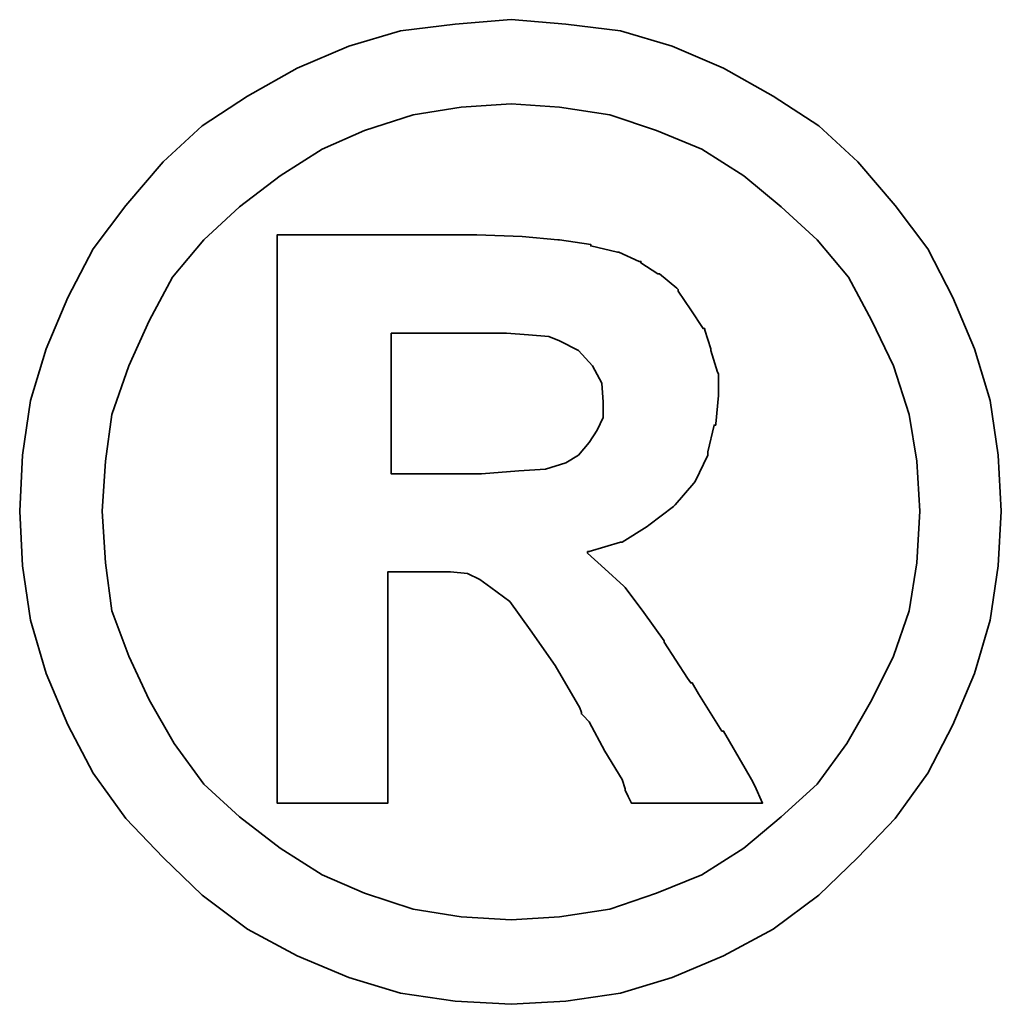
# Model space of a CAD drawing. Header units: inches. Extents: x 43 to 361, y 82 to 262.
# Tile 54 of 55: x 309.44 to 310.66, y 166.48 to 167.7. Entities that reach past the tile are written whole.
import ezdxf

# ---------------------------------------------------------------- set-up
doc = ezdxf.new("R2010")
doc.units = ezdxf.units.IN
doc.header["$LTSCALE"] = 0.25
doc.layers.add('DIM', color=4, linetype='Continuous')
doc.layers.add('layer 1', color=7, linetype='Continuous')

# ---------------------------------------------------------------- blocks, each defined once
blk = doc.blocks.new('TBI MOTION logo(完整正式版)')
at = {"layer": 'layer 1', "color": 22, "lineweight": 35}
for points, knots in [([(81.20634, 4.98624), (81.20634, 4.98624), (81.18649, 5.32862), (81.18649, 5.32862), (81.18649, 5.32862), (81.18649, 5.32862), (81.13886, 5.66206), (81.13886, 5.66206), (81.13886, 5.66206), (81.13886, 5.66206), (81.04359, 5.97764), (81.04359, 5.97764), (81.04359, 5.97764), (81.04359, 5.97764), (80.91061, 6.29124), (80.91061, 6.29124), (80.91061, 6.29124), (80.91061, 6.29124), (80.75778, 6.58697), (80.75778, 6.58697), (80.75778, 6.58697), (80.75778, 6.58697), (80.5593, 6.85294), (80.5593, 6.85294), (80.5593, 6.85294), (80.5593, 6.85294), (80.33105, 7.1189), (80.33105, 7.1189), (80.33105, 7.1189), (80.33105, 7.1189), (80.09287, 7.33921), (80.09287, 7.33921), (80.09287, 7.33921), (80.09287, 7.33921), (79.815, 7.51982), (79.815, 7.51982), (79.815, 7.51982), (79.815, 7.51982), (79.51133, 7.69051), (79.51133, 7.69051), (79.51133, 7.69051), (79.51133, 7.69051), (79.19773, 7.8235), (79.19773, 7.8235), (79.19773, 7.8235), (79.19773, 7.8235), (78.88215, 7.91877), (78.88215, 7.91877), (78.88215, 7.91877), (78.88215, 7.91877), (78.54871, 7.95846), (78.54871, 7.95846), (78.54871, 7.95846), (78.54871, 7.95846), (78.21526, 7.98625), (78.21526, 7.98625), (78.21526, 7.98625), (78.21526, 7.98625), (77.87388, 7.95846), (77.87388, 7.95846), (77.87388, 7.95846), (77.87388, 7.95846), (77.54044, 7.91877), (77.54044, 7.91877), (77.54044, 7.91877), (77.54044, 7.91877), (77.22485, 7.8235), (77.22485, 7.8235), (77.22485, 7.8235), (77.22485, 7.8235), (76.91027, 7.69051), (76.91027, 7.69051), (76.91027, 7.69051), (76.91027, 7.69051), (76.6056, 7.51982), (76.6056, 7.51982), (76.6056, 7.51982), (76.6056, 7.51982), (76.32972, 7.33921), (76.32972, 7.33921), (76.32972, 7.33921), (76.32972, 7.33921), (76.09154, 7.1189), (76.09154, 7.1189), (76.09154, 7.1189), (76.09154, 7.1189), (75.86329, 6.85294), (75.86329, 6.85294), (75.86329, 6.85294), (75.86329, 6.85294), (75.66382, 6.58697), (75.66382, 6.58697), (75.66382, 6.58697), (75.66382, 6.58697), (75.51099, 6.29124), (75.51099, 6.29124), (75.51099, 6.29124), (75.51099, 6.29124), (75.37702, 5.97764), (75.37702, 5.97764), (75.37702, 5.97764), (75.37702, 5.97764), (75.28175, 5.66206), (75.28175, 5.66206), (75.28175, 5.66206), (75.28175, 5.66206), (75.23411, 5.32862), (75.23411, 5.32862), (75.23411, 5.32862), (75.23411, 5.32862), (75.21625, 4.98624), (75.21625, 4.98624), (75.21625, 4.98624), (75.21625, 4.98624), (75.23411, 4.6528), (75.23411, 4.6528), (75.23411, 4.6528), (75.23411, 4.6528), (75.28175, 4.32035), (75.28175, 4.32035), (75.28175, 4.32035), (75.28175, 4.32035), (75.37702, 3.99583), (75.37702, 3.99583), (75.37702, 3.99583), (75.37702, 3.99583), (75.51099, 3.68224), (75.51099, 3.68224), (75.51099, 3.68224), (75.51099, 3.68224), (75.66382, 3.38749), (75.66382, 3.38749), (75.66382, 3.38749), (75.66382, 3.38749), (75.86329, 3.10963), (75.86329, 3.10963), (75.86329, 3.10963), (75.86329, 3.10963), (76.09154, 2.87145), (76.09154, 2.87145), (76.09154, 2.87145), (76.09154, 2.87145), (76.32972, 2.6432), (76.32972, 2.6432), (76.32972, 2.6432), (76.32972, 2.6432), (76.6056, 2.43381), (76.6056, 2.43381), (76.6056, 2.43381), (76.6056, 2.43381), (76.91027, 2.27205), (76.91027, 2.27205), (76.91027, 2.27205), (76.91027, 2.27205), (77.22485, 2.13906), (77.22485, 2.13906), (77.22485, 2.13906), (77.22485, 2.13906), (77.54044, 2.0438), (77.54044, 2.0438), (77.54044, 2.0438), (77.54044, 2.0438), (77.87388, 1.99616), (77.87388, 1.99616), (77.87388, 1.99616), (77.87388, 1.99616), (78.21526, 1.97631), (78.21526, 1.97631), (78.21526, 1.97631), (78.21526, 1.97631), (78.54871, 1.99616), (78.54871, 1.99616), (78.54871, 1.99616), (78.54871, 1.99616), (78.88215, 2.0438), (78.88215, 2.0438), (78.88215, 2.0438), (78.88215, 2.0438), (79.19773, 2.13906), (79.19773, 2.13906), (79.19773, 2.13906), (79.19773, 2.13906), (79.51133, 2.27205), (79.51133, 2.27205), (79.51133, 2.27205), (79.51133, 2.27205), (79.815, 2.43381), (79.815, 2.43381), (79.815, 2.43381), (79.815, 2.43381), (80.09287, 2.6432), (80.09287, 2.6432), (80.09287, 2.6432), (80.09287, 2.6432), (80.33105, 2.87145), (80.33105, 2.87145), (80.33105, 2.87145), (80.33105, 2.87145), (80.5593, 3.10963), (80.5593, 3.10963), (80.5593, 3.10963), (80.5593, 3.10963), (80.75778, 3.38749), (80.75778, 3.38749), (80.75778, 3.38749), (80.75778, 3.38749), (80.91061, 3.68224), (80.91061, 3.68224), (80.91061, 3.68224), (80.91061, 3.68224), (81.04359, 3.99583), (81.04359, 3.99583), (81.04359, 3.99583), (81.04359, 3.99583), (81.13886, 4.32035), (81.13886, 4.32035), (81.13886, 4.32035), (81.13886, 4.32035), (81.18649, 4.6528), (81.18649, 4.6528), (81.18649, 4.6528), (81.18649, 4.6528), (81.20634, 4.98624), (81.20634, 4.98624)], [0, 0, 0, 0, 0.0178571, 0.0178571, 0.0178571, 0.0178571, 0.0357143, 0.0357143, 0.0357143, 0.0357143, 0.0535714, 0.0535714, 0.0535714, 0.0535714, 0.0714286, 0.0714286, 0.0714286, 0.0714286, 0.0892857, 0.0892857, 0.0892857, 0.0892857, 0.1071429, 0.1071429, 0.1071429, 0.1071429, 0.125, 0.125, 0.125, 0.125, 0.1428571, 0.1428571, 0.1428571, 0.1428571, 0.1607143, 0.1607143, 0.1607143, 0.1607143, 0.1785714, 0.1785714, 0.1785714, 0.1785714, 0.1964286, 0.1964286, 0.1964286, 0.1964286, 0.2142857, 0.2142857, 0.2142857, 0.2142857, 0.2321429, 0.2321429, 0.2321429, 0.2321429, 0.25, 0.25, 0.25, 0.25, 0.2678571, 0.2678571, 0.2678571, 0.2678571, 0.2857143, 0.2857143, 0.2857143, 0.2857143, 0.3035714, 0.3035714, 0.3035714, 0.3035714, 0.3214286, 0.3214286, 0.3214286, 0.3214286, 0.3392857, 0.3392857, 0.3392857, 0.3392857, 0.3571429, 0.3571429, 0.3571429, 0.3571429, 0.375, 0.375, 0.375, 0.375, 0.3928571, 0.3928571, 0.3928571, 0.3928571, 0.4107143, 0.4107143, 0.4107143, 0.4107143, 0.4285714, 0.4285714, 0.4285714, 0.4285714, 0.4464286, 0.4464286, 0.4464286, 0.4464286, 0.4642857, 0.4642857, 0.4642857, 0.4642857, 0.4821429, 0.4821429, 0.4821429, 0.4821429, 0.5, 0.5, 0.5, 0.5, 0.5178571, 0.5178571, 0.5178571, 0.5178571, 0.5357143, 0.5357143, 0.5357143, 0.5357143, 0.5535714, 0.5535714, 0.5535714, 0.5535714, 0.5714286, 0.5714286, 0.5714286, 0.5714286, 0.5892857, 0.5892857, 0.5892857, 0.5892857, 0.6071429, 0.6071429, 0.6071429, 0.6071429, 0.625, 0.625, 0.625, 0.625, 0.6428571, 0.6428571, 0.6428571, 0.6428571, 0.6607143, 0.6607143, 0.6607143, 0.6607143, 0.6785714, 0.6785714, 0.6785714, 0.6785714, 0.6964286, 0.6964286, 0.6964286, 0.6964286, 0.7142857, 0.7142857, 0.7142857, 0.7142857, 0.7321429, 0.7321429, 0.7321429, 0.7321429, 0.75, 0.75, 0.75, 0.75, 0.7678571, 0.7678571, 0.7678571, 0.7678571, 0.7857143, 0.7857143, 0.7857143, 0.7857143, 0.8035714, 0.8035714, 0.8035714, 0.8035714, 0.8214286, 0.8214286, 0.8214286, 0.8214286, 0.8392857, 0.8392857, 0.8392857, 0.8392857, 0.8571429, 0.8571429, 0.8571429, 0.8571429, 0.875, 0.875, 0.875, 0.875, 0.8928571, 0.8928571, 0.8928571, 0.8928571, 0.9107143, 0.9107143, 0.9107143, 0.9107143, 0.9285714, 0.9285714, 0.9285714, 0.9285714, 0.9464286, 0.9464286, 0.9464286, 0.9464286, 0.9642857, 0.9642857, 0.9642857, 0.9642857, 0.9821429, 0.9821429, 0.9821429, 0.9821429, 1, 1, 1, 1]), ([(80.71014, 4.98624), (80.71014, 4.98624), (80.69129, 5.29091), (80.69129, 5.29091), (80.69129, 5.29091), (80.69129, 5.29091), (80.64464, 5.57672), (80.64464, 5.57672), (80.64464, 5.57672), (80.64464, 5.57672), (80.54937, 5.87245), (80.54937, 5.87245), (80.54937, 5.87245), (80.54937, 5.87245), (80.41639, 6.14833), (80.41639, 6.14833), (80.41639, 6.14833), (80.41639, 6.14833), (80.27349, 6.41429), (80.27349, 6.41429), (80.27349, 6.41429), (80.27349, 6.41429), (80.08295, 6.64255), (80.08295, 6.64255), (80.08295, 6.64255), (80.08295, 6.64255), (79.86264, 6.84301), (79.86264, 6.84301), (79.86264, 6.84301), (79.86264, 6.84301), (79.63439, 7.03355), (79.63439, 7.03355), (79.63439, 7.03355), (79.63439, 7.03355), (79.37835, 7.1963), (79.37835, 7.1963), (79.37835, 7.1963), (79.37835, 7.1963), (79.10246, 7.30944), (79.10246, 7.30944), (79.10246, 7.30944), (79.10246, 7.30944), (78.81665, 7.40471), (78.81665, 7.40471), (78.81665, 7.40471), (78.81665, 7.40471), (78.511, 7.45234), (78.511, 7.45234), (78.511, 7.45234), (78.511, 7.45234), (78.21526, 7.47219), (78.21526, 7.47219), (78.21526, 7.47219), (78.21526, 7.47219), (77.9106, 7.45234), (77.9106, 7.45234), (77.9106, 7.45234), (77.9106, 7.45234), (77.61685, 7.40471), (77.61685, 7.40471), (77.61685, 7.40471), (77.61685, 7.40471), (77.32012, 7.30944), (77.32012, 7.30944), (77.32012, 7.30944), (77.32012, 7.30944), (77.06309, 7.1963), (77.06309, 7.1963), (77.06309, 7.1963), (77.06309, 7.1963), (76.80606, 7.03355), (76.80606, 7.03355), (76.80606, 7.03355), (76.80606, 7.03355), (76.55797, 6.84301), (76.55797, 6.84301), (76.55797, 6.84301), (76.55797, 6.84301), (76.34063, 6.64255), (76.34063, 6.64255), (76.34063, 6.64255), (76.34063, 6.64255), (76.1491, 6.41429), (76.1491, 6.41429), (76.1491, 6.41429), (76.1491, 6.41429), (76.0062, 6.14833), (76.0062, 6.14833), (76.0062, 6.14833), (76.0062, 6.14833), (75.88314, 5.87245), (75.88314, 5.87245), (75.88314, 5.87245), (75.88314, 5.87245), (75.77794, 5.57672), (75.77794, 5.57672), (75.77794, 5.57672), (75.77794, 5.57672), (75.73924, 5.29091), (75.73924, 5.29091), (75.73924, 5.29091), (75.73924, 5.29091), (75.72039, 4.98624), (75.72039, 4.98624), (75.72039, 4.98624), (75.72039, 4.98624), (75.73924, 4.67165), (75.73924, 4.67165), (75.73924, 4.67165), (75.73924, 4.67165), (75.77794, 4.37791), (75.77794, 4.37791), (75.77794, 4.37791), (75.77794, 4.37791), (75.88314, 4.10102), (75.88314, 4.10102), (75.88314, 4.10102), (75.88314, 4.10102), (76.0062, 3.83407), (76.0062, 3.83407), (76.0062, 3.83407), (76.0062, 3.83407), (76.15902, 3.56811), (76.15902, 3.56811), (76.15902, 3.56811), (76.15902, 3.56811), (76.34063, 3.32001), (76.34063, 3.32001), (76.34063, 3.32001), (76.34063, 3.32001), (76.55797, 3.11955), (76.55797, 3.11955), (76.55797, 3.11955), (76.55797, 3.11955), (76.80606, 2.92901), (76.80606, 2.92901), (76.80606, 2.92901), (76.80606, 2.92901), (77.06309, 2.76725), (77.06309, 2.76725), (77.06309, 2.76725), (77.06309, 2.76725), (77.32012, 2.65412), (77.32012, 2.65412), (77.32012, 2.65412), (77.32012, 2.65412), (77.61685, 2.55786), (77.61685, 2.55786), (77.61685, 2.55786), (77.61685, 2.55786), (77.9106, 2.51022), (77.9106, 2.51022), (77.9106, 2.51022), (77.9106, 2.51022), (78.21526, 2.49137), (78.21526, 2.49137), (78.21526, 2.49137), (78.21526, 2.49137), (78.511, 2.51022), (78.511, 2.51022), (78.511, 2.51022), (78.511, 2.51022), (78.81665, 2.55786), (78.81665, 2.55786), (78.81665, 2.55786), (78.81665, 2.55786), (79.10246, 2.65412), (79.10246, 2.65412), (79.10246, 2.65412), (79.10246, 2.65412), (79.37835, 2.76725), (79.37835, 2.76725), (79.37835, 2.76725), (79.37835, 2.76725), (79.63439, 2.92901), (79.63439, 2.92901), (79.63439, 2.92901), (79.63439, 2.92901), (79.86264, 3.11955), (79.86264, 3.11955), (79.86264, 3.11955), (79.86264, 3.11955), (80.08295, 3.32001), (80.08295, 3.32001), (80.08295, 3.32001), (80.08295, 3.32001), (80.26356, 3.56811), (80.26356, 3.56811), (80.26356, 3.56811), (80.26356, 3.56811), (80.41639, 3.83407), (80.41639, 3.83407), (80.41639, 3.83407), (80.41639, 3.83407), (80.54937, 4.10102), (80.54937, 4.10102), (80.54937, 4.10102), (80.54937, 4.10102), (80.64464, 4.37791), (80.64464, 4.37791), (80.64464, 4.37791), (80.64464, 4.37791), (80.69129, 4.67165), (80.69129, 4.67165), (80.69129, 4.67165), (80.69129, 4.67165), (80.71014, 4.98624), (80.71014, 4.98624)], [0, 0, 0, 0, 0.0192308, 0.0192308, 0.0192308, 0.0192308, 0.0384615, 0.0384615, 0.0384615, 0.0384615, 0.0576923, 0.0576923, 0.0576923, 0.0576923, 0.0769231, 0.0769231, 0.0769231, 0.0769231, 0.0961538, 0.0961538, 0.0961538, 0.0961538, 0.1153846, 0.1153846, 0.1153846, 0.1153846, 0.1346154, 0.1346154, 0.1346154, 0.1346154, 0.1538462, 0.1538462, 0.1538462, 0.1538462, 0.1730769, 0.1730769, 0.1730769, 0.1730769, 0.1923077, 0.1923077, 0.1923077, 0.1923077, 0.2115385, 0.2115385, 0.2115385, 0.2115385, 0.2307692, 0.2307692, 0.2307692, 0.2307692, 0.25, 0.25, 0.25, 0.25, 0.2692308, 0.2692308, 0.2692308, 0.2692308, 0.2884615, 0.2884615, 0.2884615, 0.2884615, 0.3076923, 0.3076923, 0.3076923, 0.3076923, 0.3269231, 0.3269231, 0.3269231, 0.3269231, 0.3461538, 0.3461538, 0.3461538, 0.3461538, 0.3653846, 0.3653846, 0.3653846, 0.3653846, 0.3846154, 0.3846154, 0.3846154, 0.3846154, 0.4038462, 0.4038462, 0.4038462, 0.4038462, 0.4230769, 0.4230769, 0.4230769, 0.4230769, 0.4423077, 0.4423077, 0.4423077, 0.4423077, 0.4615385, 0.4615385, 0.4615385, 0.4615385, 0.4807692, 0.4807692, 0.4807692, 0.4807692, 0.5, 0.5, 0.5, 0.5, 0.5192308, 0.5192308, 0.5192308, 0.5192308, 0.5384615, 0.5384615, 0.5384615, 0.5384615, 0.5576923, 0.5576923, 0.5576923, 0.5576923, 0.5769231, 0.5769231, 0.5769231, 0.5769231, 0.5961538, 0.5961538, 0.5961538, 0.5961538, 0.6153846, 0.6153846, 0.6153846, 0.6153846, 0.6346154, 0.6346154, 0.6346154, 0.6346154, 0.6538462, 0.6538462, 0.6538462, 0.6538462, 0.6730769, 0.6730769, 0.6730769, 0.6730769, 0.6923077, 0.6923077, 0.6923077, 0.6923077, 0.7115385, 0.7115385, 0.7115385, 0.7115385, 0.7307692, 0.7307692, 0.7307692, 0.7307692, 0.75, 0.75, 0.75, 0.75, 0.7692308, 0.7692308, 0.7692308, 0.7692308, 0.7884615, 0.7884615, 0.7884615, 0.7884615, 0.8076923, 0.8076923, 0.8076923, 0.8076923, 0.8269231, 0.8269231, 0.8269231, 0.8269231, 0.8461538, 0.8461538, 0.8461538, 0.8461538, 0.8653846, 0.8653846, 0.8653846, 0.8653846, 0.8846154, 0.8846154, 0.8846154, 0.8846154, 0.9038462, 0.9038462, 0.9038462, 0.9038462, 0.9230769, 0.9230769, 0.9230769, 0.9230769, 0.9423077, 0.9423077, 0.9423077, 0.9423077, 0.9615385, 0.9615385, 0.9615385, 0.9615385, 0.9807692, 0.9807692, 0.9807692, 0.9807692, 1, 1, 1, 1]), ([(76.78721, 3.2823), (76.78721, 3.2823), (76.78721, 3.32001), (76.78721, 3.32001), (76.78721, 3.32001), (76.78721, 3.32001), (76.78721, 3.42422), (76.78721, 3.42422), (76.78721, 3.42422), (76.78721, 3.42422), (76.78721, 3.59689), (76.78721, 3.59689), (76.78721, 3.59689), (76.78721, 3.59689), (76.78721, 3.80529), (76.78721, 3.80529), (76.78721, 3.80529), (76.78721, 3.80529), (76.78721, 4.0524), (76.78721, 4.0524), (76.78721, 4.0524), (76.78721, 4.0524), (76.78721, 4.32035), (76.78721, 4.32035), (76.78721, 4.32035), (76.78721, 4.32035), (76.78721, 4.92868), (76.78721, 4.92868), (76.78721, 4.92868), (76.78721, 4.92868), (76.78721, 5.53801), (76.78721, 5.53801), (76.78721, 5.53801), (76.78721, 5.53801), (76.78721, 5.82482), (76.78721, 5.82482), (76.78721, 5.82482), (76.78721, 5.82482), (76.78721, 6.07291), (76.78721, 6.07291), (76.78721, 6.07291), (76.78721, 6.07291), (76.78721, 6.30017), (76.78721, 6.30017), (76.78721, 6.30017), (76.78721, 6.30017), (76.78721, 6.45399), (76.78721, 6.45399), (76.78721, 6.45399), (76.78721, 6.45399), (76.78721, 6.5572), (76.78721, 6.5572), (76.78721, 6.5572), (76.78721, 6.5572), (76.78721, 6.59689), (76.78721, 6.59689), (76.78721, 6.59689), (76.78721, 6.59689), (76.78721, 6.67232), (76.78721, 6.67232), (76.78721, 6.67232), (76.78721, 6.67232), (76.8537, 6.67232), (76.8537, 6.67232), (76.8537, 6.67232), (76.8537, 6.67232), (76.87355, 6.67232), (76.87355, 6.67232), (76.87355, 6.67232), (76.87355, 6.67232), (76.91027, 6.67232), (76.91027, 6.67232), (76.91027, 6.67232), (76.91027, 6.67232), (77.04424, 6.67232), (77.04424, 6.67232), (77.04424, 6.67232), (77.04424, 6.67232), (77.22485, 6.67232), (77.22485, 6.67232), (77.22485, 6.67232), (77.22485, 6.67232), (77.43524, 6.67232), (77.43524, 6.67232), (77.43524, 6.67232), (77.43524, 6.67232), (77.65357, 6.67232), (77.65357, 6.67232), (77.65357, 6.67232), (77.65357, 6.67232), (77.82625, 6.67232), (77.82625, 6.67232), (77.82625, 6.67232), (77.82625, 6.67232), (77.94037, 6.67232), (77.94037, 6.67232), (77.94037, 6.67232), (77.94037, 6.67232), (77.97709, 6.67232), (77.97709, 6.67232), (77.97709, 6.67232), (77.97709, 6.67232), (77.99694, 6.67232), (77.99694, 6.67232), (77.99694, 6.67232), (77.99694, 6.67232), (78.00686, 6.67232), (78.00686, 6.67232), (78.00686, 6.67232), (78.00686, 6.67232), (78.28275, 6.6624), (78.28275, 6.6624), (78.28275, 6.6624), (78.28275, 6.6624), (78.50107, 6.64255), (78.50107, 6.64255), (78.50107, 6.64255), (78.50107, 6.64255), (78.511, 6.64255), (78.511, 6.64255), (78.511, 6.64255), (78.511, 6.64255), (78.70154, 6.61476), (78.70154, 6.61476), (78.70154, 6.61476), (78.70154, 6.61476), (78.70154, 6.60483), (78.70154, 6.60483), (78.70154, 6.60483), (78.70154, 6.60483), (78.86429, 6.56713), (78.86429, 6.56713), (78.86429, 6.56713), (78.86429, 6.56713), (78.87223, 6.56713), (78.87223, 6.56713), (78.87223, 6.56713), (78.87223, 6.56713), (78.99727, 6.51056), (78.99727, 6.51056), (78.99727, 6.51056), (78.99727, 6.51056), (79.00719, 6.51056), (79.00719, 6.51056), (79.00719, 6.51056), (79.00719, 6.51056), (79.00719, 6.50162), (79.00719, 6.50162), (79.00719, 6.50162), (79.00719, 6.50162), (79.1104, 6.43415), (79.1104, 6.43415), (79.1104, 6.43415), (79.1104, 6.43415), (79.12132, 6.43415), (79.12132, 6.43415), (79.12132, 6.43415), (79.12132, 6.43415), (79.22552, 6.34781), (79.22552, 6.34781), (79.22552, 6.34781), (79.22552, 6.34781), (79.23544, 6.33888), (79.23544, 6.33888), (79.23544, 6.33888), (79.23544, 6.33888), (79.23544, 6.32895), (79.23544, 6.32895), (79.23544, 6.32895), (79.23544, 6.32895), (79.31087, 6.21483), (79.31087, 6.21483), (79.31087, 6.21483), (79.31087, 6.21483), (79.38629, 6.1007), (79.38629, 6.1007), (79.38629, 6.1007), (79.38629, 6.1007), (79.3972, 6.1007), (79.3972, 6.1007), (79.3972, 6.1007), (79.3972, 6.1007), (79.3972, 6.09078), (79.3972, 6.09078), (79.3972, 6.09078), (79.3972, 6.09078), (79.43392, 5.97764), (79.43392, 5.97764), (79.43392, 5.97764), (79.43392, 5.97764), (79.43392, 5.96772), (79.43392, 5.96772), (79.43392, 5.96772), (79.43392, 5.96772), (79.47362, 5.83474), (79.47362, 5.83474), (79.47362, 5.83474), (79.47362, 5.83474), (79.48156, 5.82482), (79.48156, 5.82482), (79.48156, 5.82482), (79.48156, 5.82482), (79.48156, 5.69977), (79.48156, 5.69977), (79.48156, 5.69977), (79.48156, 5.69977), (79.48156, 5.69183), (79.48156, 5.69183), (79.48156, 5.69183), (79.48156, 5.69183), (79.4637, 5.51915), (79.4637, 5.51915), (79.4637, 5.51915), (79.4637, 5.51915), (79.4637, 5.51122), (79.4637, 5.51122), (79.4637, 5.51122), (79.4637, 5.51122), (79.45377, 5.51122), (79.45377, 5.51122), (79.45377, 5.51122), (79.45377, 5.51122), (79.41507, 5.34847), (79.41507, 5.34847), (79.41507, 5.34847), (79.41507, 5.34847), (79.41507, 5.33854), (79.41507, 5.33854), (79.41507, 5.33854), (79.41507, 5.33854), (79.41507, 5.32862), (79.41507, 5.32862), (79.41507, 5.32862), (79.41507, 5.32862), (79.33865, 5.16785), (79.33865, 5.16785), (79.33865, 5.16785), (79.33865, 5.16785), (79.33071, 5.15693), (79.33071, 5.15693), (79.33071, 5.15693), (79.33071, 5.15693), (79.2156, 5.02495), (79.2156, 5.02495), (79.2156, 5.02495), (79.2156, 5.02495), (79.20567, 5.01502), (79.20567, 5.01502), (79.20567, 5.01502), (79.20567, 5.01502), (79.05483, 4.89991), (79.05483, 4.89991), (79.05483, 4.89991), (79.05483, 4.89991), (79.04491, 4.89197), (79.04491, 4.89197), (79.04491, 4.89197), (79.04491, 4.89197), (78.89208, 4.7967), (78.89208, 4.7967), (78.89208, 4.7967), (78.89208, 4.7967), (78.88215, 4.7967), (78.88215, 4.7967), (78.88215, 4.7967), (78.88215, 4.7967), (78.69161, 4.73913), (78.69161, 4.73913), (78.69161, 4.73913), (78.69161, 4.73913), (78.68169, 4.73913), (78.68169, 4.73913), (78.68169, 4.73913), (78.68169, 4.73913), (78.68169, 4.72921), (78.68169, 4.72921), (78.68169, 4.72921), (78.68169, 4.72921), (78.78688, 4.63394), (78.78688, 4.63394), (78.78688, 4.63394), (78.78688, 4.63394), (78.902, 4.52875), (78.902, 4.52875), (78.902, 4.52875), (78.902, 4.52875), (78.91093, 4.52081), (78.91093, 4.52081), (78.91093, 4.52081), (78.91093, 4.52081), (79.02506, 4.36798), (79.02506, 4.36798), (79.02506, 4.36798), (79.02506, 4.36798), (79.1501, 4.1953), (79.1501, 4.1953), (79.1501, 4.1953), (79.1501, 4.1953), (79.1501, 4.18736), (79.1501, 4.18736), (79.1501, 4.18736), (79.1501, 4.18736), (79.29201, 3.96705), (79.29201, 3.96705), (79.29201, 3.96705), (79.29201, 3.96705), (79.31087, 3.93828), (79.31087, 3.93828), (79.31087, 3.93828), (79.31087, 3.93828), (79.32079, 3.93828), (79.32079, 3.93828), (79.32079, 3.93828), (79.32079, 3.93828), (79.3585, 3.87178), (79.3585, 3.87178), (79.3585, 3.87178), (79.3585, 3.87178), (79.50141, 3.64353), (79.50141, 3.64353), (79.50141, 3.64353), (79.50141, 3.64353), (79.51133, 3.64353), (79.51133, 3.64353), (79.51133, 3.64353), (79.51133, 3.64353), (79.64431, 3.41528), (79.64431, 3.41528), (79.64431, 3.41528), (79.64431, 3.41528), (79.68202, 3.3478), (79.68202, 3.3478), (79.68202, 3.3478), (79.68202, 3.3478), (79.70187, 3.31009), (79.70187, 3.31009), (79.70187, 3.31009), (79.70187, 3.31009), (79.7495, 3.2049), (79.7495, 3.2049), (79.7495, 3.2049), (79.7495, 3.2049), (79.64431, 3.2049), (79.64431, 3.2049), (79.64431, 3.2049), (79.64431, 3.2049), (79.62546, 3.2049), (79.62546, 3.2049), (79.62546, 3.2049), (79.62546, 3.2049), (79.53912, 3.2049), (79.53912, 3.2049), (79.53912, 3.2049), (79.53912, 3.2049), (79.31087, 3.2049), (79.31087, 3.2049), (79.31087, 3.2049), (79.31087, 3.2049), (79.08262, 3.2049), (79.08262, 3.2049), (79.08262, 3.2049), (79.08262, 3.2049), (79.00719, 3.2049), (79.00719, 3.2049), (79.00719, 3.2049), (79.00719, 3.2049), (78.98735, 3.2049), (78.98735, 3.2049), (78.98735, 3.2049), (78.98735, 3.2049), (78.94964, 3.2049), (78.94964, 3.2049), (78.94964, 3.2049), (78.94964, 3.2049), (78.92979, 3.24459), (78.92979, 3.24459), (78.92979, 3.24459), (78.92979, 3.24459), (78.91093, 3.2823), (78.91093, 3.2823), (78.91093, 3.2823), (78.91093, 3.2823), (78.91093, 3.29223), (78.91093, 3.29223), (78.91093, 3.29223), (78.91093, 3.29223), (78.89208, 3.3478), (78.89208, 3.3478), (78.89208, 3.3478), (78.89208, 3.3478), (78.78688, 3.52048), (78.78688, 3.52048), (78.78688, 3.52048), (78.78688, 3.52048), (78.69161, 3.7001), (78.69161, 3.7001), (78.69161, 3.7001), (78.69161, 3.7001), (78.6539, 3.7388), (78.6539, 3.7388), (78.6539, 3.7388), (78.6539, 3.7388), (78.64398, 3.74873), (78.64398, 3.74873), (78.64398, 3.74873), (78.64398, 3.74873), (78.64398, 3.75766), (78.64398, 3.75766), (78.64398, 3.75766), (78.64398, 3.75766), (78.63405, 3.78644), (78.63405, 3.78644), (78.63405, 3.78644), (78.63405, 3.78644), (78.48321, 4.04347), (78.48321, 4.04347), (78.48321, 4.04347), (78.48321, 4.04347), (78.33038, 4.2618), (78.33038, 4.2618), (78.33038, 4.2618), (78.33038, 4.2618), (78.20732, 4.43447), (78.20732, 4.43447), (78.20732, 4.43447), (78.20732, 4.43447), (78.09221, 4.52081), (78.09221, 4.52081), (78.09221, 4.52081), (78.09221, 4.52081), (78.02472, 4.56845), (78.02472, 4.56845), (78.02472, 4.56845), (78.02472, 4.56845), (77.9493, 4.60616), (77.9493, 4.60616), (77.9493, 4.60616), (77.9493, 4.60616), (77.8451, 4.61608), (77.8451, 4.61608), (77.8451, 4.61608), (77.8451, 4.61608), (77.71113, 4.61608), (77.71113, 4.61608), (77.71113, 4.61608), (77.71113, 4.61608), (77.69128, 4.61608), (77.69128, 4.61608), (77.69128, 4.61608), (77.69128, 4.61608), (77.67342, 4.61608), (77.67342, 4.61608), (77.67342, 4.61608), (77.67342, 4.61608), (77.5583, 4.61608), (77.5583, 4.61608), (77.5583, 4.61608), (77.5583, 4.61608), (77.46303, 4.61608), (77.46303, 4.61608), (77.46303, 4.61608), (77.46303, 4.61608), (77.46303, 4.54761), (77.46303, 4.54761), (77.46303, 4.54761), (77.46303, 4.54761), (77.46303, 4.47318), (77.46303, 4.47318), (77.46303, 4.47318), (77.46303, 4.47318), (77.46303, 4.24294), (77.46303, 4.24294), (77.46303, 4.24294), (77.46303, 4.24294), (77.46303, 3.99583), (77.46303, 3.99583), (77.46303, 3.99583), (77.46303, 3.99583), (77.46303, 3.72888), (77.46303, 3.72888), (77.46303, 3.72888), (77.46303, 3.72888), (77.46303, 3.51055), (77.46303, 3.51055), (77.46303, 3.51055), (77.46303, 3.51055), (77.46303, 3.42422), (77.46303, 3.42422), (77.46303, 3.42422), (77.46303, 3.42422), (77.46303, 3.35773), (77.46303, 3.35773), (77.46303, 3.35773), (77.46303, 3.35773), (77.46303, 3.30017), (77.46303, 3.30017), (77.46303, 3.30017), (77.46303, 3.30017), (77.46303, 3.2823), (77.46303, 3.2823), (77.46303, 3.2823), (77.46303, 3.2823), (77.46303, 3.2049), (77.46303, 3.2049), (77.46303, 3.2049), (77.46303, 3.2049), (77.39753, 3.2049), (77.39753, 3.2049), (77.39753, 3.2049), (77.39753, 3.2049), (77.37768, 3.2049), (77.37768, 3.2049), (77.37768, 3.2049), (77.37768, 3.2049), (77.32012, 3.2049), (77.32012, 3.2049), (77.32012, 3.2049), (77.32012, 3.2049), (77.12165, 3.2049), (77.12165, 3.2049), (77.12165, 3.2049), (77.12165, 3.2049), (76.94897, 3.2049), (76.94897, 3.2049), (76.94897, 3.2049), (76.94897, 3.2049), (76.8924, 3.2049), (76.8924, 3.2049), (76.8924, 3.2049), (76.8924, 3.2049), (76.8537, 3.2049), (76.8537, 3.2049), (76.8537, 3.2049), (76.8537, 3.2049), (76.78721, 3.2049), (76.78721, 3.2049), (76.78721, 3.2049), (76.78721, 3.2049), (76.78721, 3.2823), (76.78721, 3.2823)], [0, 0, 0, 0, 0.0074074, 0.0074074, 0.0074074, 0.0074074, 0.0148148, 0.0148148, 0.0148148, 0.0148148, 0.0222222, 0.0222222, 0.0222222, 0.0222222, 0.0296296, 0.0296296, 0.0296296, 0.0296296, 0.037037, 0.037037, 0.037037, 0.037037, 0.0444444, 0.0444444, 0.0444444, 0.0444444, 0.0518519, 0.0518519, 0.0518519, 0.0518519, 0.0592593, 0.0592593, 0.0592593, 0.0592593, 0.0666667, 0.0666667, 0.0666667, 0.0666667, 0.0740741, 0.0740741, 0.0740741, 0.0740741, 0.0814815, 0.0814815, 0.0814815, 0.0814815, 0.0888889, 0.0888889, 0.0888889, 0.0888889, 0.0962963, 0.0962963, 0.0962963, 0.0962963, 0.1037037, 0.1037037, 0.1037037, 0.1037037, 0.1111111, 0.1111111, 0.1111111, 0.1111111, 0.1185185, 0.1185185, 0.1185185, 0.1185185, 0.1259259, 0.1259259, 0.1259259, 0.1259259, 0.1333333, 0.1333333, 0.1333333, 0.1333333, 0.1407407, 0.1407407, 0.1407407, 0.1407407, 0.1481481, 0.1481481, 0.1481481, 0.1481481, 0.1555556, 0.1555556, 0.1555556, 0.1555556, 0.162963, 0.162963, 0.162963, 0.162963, 0.1703704, 0.1703704, 0.1703704, 0.1703704, 0.1777778, 0.1777778, 0.1777778, 0.1777778, 0.1851852, 0.1851852, 0.1851852, 0.1851852, 0.1925926, 0.1925926, 0.1925926, 0.1925926, 0.2, 0.2, 0.2, 0.2, 0.2074074, 0.2074074, 0.2074074, 0.2074074, 0.2148148, 0.2148148, 0.2148148, 0.2148148, 0.2222222, 0.2222222, 0.2222222, 0.2222222, 0.2296296, 0.2296296, 0.2296296, 0.2296296, 0.237037, 0.237037, 0.237037, 0.237037, 0.2444444, 0.2444444, 0.2444444, 0.2444444, 0.2518519, 0.2518519, 0.2518519, 0.2518519, 0.2592593, 0.2592593, 0.2592593, 0.2592593, 0.2666667, 0.2666667, 0.2666667, 0.2666667, 0.2740741, 0.2740741, 0.2740741, 0.2740741, 0.2814815, 0.2814815, 0.2814815, 0.2814815, 0.2888889, 0.2888889, 0.2888889, 0.2888889, 0.2962963, 0.2962963, 0.2962963, 0.2962963, 0.3037037, 0.3037037, 0.3037037, 0.3037037, 0.3111111, 0.3111111, 0.3111111, 0.3111111, 0.3185185, 0.3185185, 0.3185185, 0.3185185, 0.3259259, 0.3259259, 0.3259259, 0.3259259, 0.3333333, 0.3333333, 0.3333333, 0.3333333, 0.3407407, 0.3407407, 0.3407407, 0.3407407, 0.3481481, 0.3481481, 0.3481481, 0.3481481, 0.3555556, 0.3555556, 0.3555556, 0.3555556, 0.362963, 0.362963, 0.362963, 0.362963, 0.3703704, 0.3703704, 0.3703704, 0.3703704, 0.3777778, 0.3777778, 0.3777778, 0.3777778, 0.3851852, 0.3851852, 0.3851852, 0.3851852, 0.3925926, 0.3925926, 0.3925926, 0.3925926, 0.4, 0.4, 0.4, 0.4, 0.4074074, 0.4074074, 0.4074074, 0.4074074, 0.4148148, 0.4148148, 0.4148148, 0.4148148, 0.4222222, 0.4222222, 0.4222222, 0.4222222, 0.4296296, 0.4296296, 0.4296296, 0.4296296, 0.437037, 0.437037, 0.437037, 0.437037, 0.4444444, 0.4444444, 0.4444444, 0.4444444, 0.4518519, 0.4518519, 0.4518519, 0.4518519, 0.4592593, 0.4592593, 0.4592593, 0.4592593, 0.4666667, 0.4666667, 0.4666667, 0.4666667, 0.4740741, 0.4740741, 0.4740741, 0.4740741, 0.4814815, 0.4814815, 0.4814815, 0.4814815, 0.4888889, 0.4888889, 0.4888889, 0.4888889, 0.4962963, 0.4962963, 0.4962963, 0.4962963, 0.5037037, 0.5037037, 0.5037037, 0.5037037, 0.5111111, 0.5111111, 0.5111111, 0.5111111, 0.5185185, 0.5185185, 0.5185185, 0.5185185, 0.5259259, 0.5259259, 0.5259259, 0.5259259, 0.5333333, 0.5333333, 0.5333333, 0.5333333, 0.5407407, 0.5407407, 0.5407407, 0.5407407, 0.5481481, 0.5481481, 0.5481481, 0.5481481, 0.5555556, 0.5555556, 0.5555556, 0.5555556, 0.562963, 0.562963, 0.562963, 0.562963, 0.5703704, 0.5703704, 0.5703704, 0.5703704, 0.5777778, 0.5777778, 0.5777778, 0.5777778, 0.5851852, 0.5851852, 0.5851852, 0.5851852, 0.5925926, 0.5925926, 0.5925926, 0.5925926, 0.6, 0.6, 0.6, 0.6, 0.6074074, 0.6074074, 0.6074074, 0.6074074, 0.6148148, 0.6148148, 0.6148148, 0.6148148, 0.6222222, 0.6222222, 0.6222222, 0.6222222, 0.6296296, 0.6296296, 0.6296296, 0.6296296, 0.637037, 0.637037, 0.637037, 0.637037, 0.6444444, 0.6444444, 0.6444444, 0.6444444, 0.6518519, 0.6518519, 0.6518519, 0.6518519, 0.6592593, 0.6592593, 0.6592593, 0.6592593, 0.6666667, 0.6666667, 0.6666667, 0.6666667, 0.6740741, 0.6740741, 0.6740741, 0.6740741, 0.6814815, 0.6814815, 0.6814815, 0.6814815, 0.6888889, 0.6888889, 0.6888889, 0.6888889, 0.6962963, 0.6962963, 0.6962963, 0.6962963, 0.7037037, 0.7037037, 0.7037037, 0.7037037, 0.7111111, 0.7111111, 0.7111111, 0.7111111, 0.7185185, 0.7185185, 0.7185185, 0.7185185, 0.7259259, 0.7259259, 0.7259259, 0.7259259, 0.7333333, 0.7333333, 0.7333333, 0.7333333, 0.7407407, 0.7407407, 0.7407407, 0.7407407, 0.7481481, 0.7481481, 0.7481481, 0.7481481, 0.7555556, 0.7555556, 0.7555556, 0.7555556, 0.762963, 0.762963, 0.762963, 0.762963, 0.7703704, 0.7703704, 0.7703704, 0.7703704, 0.7777778, 0.7777778, 0.7777778, 0.7777778, 0.7851852, 0.7851852, 0.7851852, 0.7851852, 0.7925926, 0.7925926, 0.7925926, 0.7925926, 0.8, 0.8, 0.8, 0.8, 0.8074074, 0.8074074, 0.8074074, 0.8074074, 0.8148148, 0.8148148, 0.8148148, 0.8148148, 0.8222222, 0.8222222, 0.8222222, 0.8222222, 0.8296296, 0.8296296, 0.8296296, 0.8296296, 0.837037, 0.837037, 0.837037, 0.837037, 0.8444444, 0.8444444, 0.8444444, 0.8444444, 0.8518519, 0.8518519, 0.8518519, 0.8518519, 0.8592593, 0.8592593, 0.8592593, 0.8592593, 0.8666667, 0.8666667, 0.8666667, 0.8666667, 0.8740741, 0.8740741, 0.8740741, 0.8740741, 0.8814815, 0.8814815, 0.8814815, 0.8814815, 0.8888889, 0.8888889, 0.8888889, 0.8888889, 0.8962963, 0.8962963, 0.8962963, 0.8962963, 0.9037037, 0.9037037, 0.9037037, 0.9037037, 0.9111111, 0.9111111, 0.9111111, 0.9111111, 0.9185185, 0.9185185, 0.9185185, 0.9185185, 0.9259259, 0.9259259, 0.9259259, 0.9259259, 0.9333333, 0.9333333, 0.9333333, 0.9333333, 0.9407407, 0.9407407, 0.9407407, 0.9407407, 0.9481481, 0.9481481, 0.9481481, 0.9481481, 0.9555556, 0.9555556, 0.9555556, 0.9555556, 0.962963, 0.962963, 0.962963, 0.962963, 0.9703704, 0.9703704, 0.9703704, 0.9703704, 0.9777778, 0.9777778, 0.9777778, 0.9777778, 0.9851852, 0.9851852, 0.9851852, 0.9851852, 0.9925926, 0.9925926, 0.9925926, 0.9925926, 1, 1, 1, 1]), ([(77.48288, 6.07291), (77.48288, 6.07291), (77.48288, 5.99551), (77.48288, 5.99551), (77.48288, 5.99551), (77.48288, 5.99551), (77.48288, 5.82482), (77.48288, 5.82482), (77.48288, 5.82482), (77.48288, 5.82482), (77.48288, 5.63328), (77.48288, 5.63328), (77.48288, 5.63328), (77.48288, 5.63328), (77.48288, 5.46358), (77.48288, 5.46358), (77.48288, 5.46358), (77.48288, 5.46358), (77.48288, 5.29091), (77.48288, 5.29091), (77.48288, 5.29091), (77.48288, 5.29091), (77.48288, 5.21449), (77.48288, 5.21449), (77.48288, 5.21449), (77.48288, 5.21449), (77.50074, 5.21449), (77.50074, 5.21449), (77.50074, 5.21449), (77.50074, 5.21449), (77.71113, 5.21449), (77.71113, 5.21449), (77.71113, 5.21449), (77.71113, 5.21449), (77.94037, 5.21449), (77.94037, 5.21449), (77.94037, 5.21449), (77.94037, 5.21449), (78.01579, 5.21449), (78.01579, 5.21449), (78.01579, 5.21449), (78.01579, 5.21449), (78.03465, 5.21449), (78.03465, 5.21449), (78.03465, 5.21449), (78.03465, 5.21449), (78.2629, 5.23335), (78.2629, 5.23335), (78.2629, 5.23335), (78.2629, 5.23335), (78.42565, 5.24327), (78.42565, 5.24327), (78.42565, 5.24327), (78.42565, 5.24327), (78.54871, 5.28098), (78.54871, 5.28098), (78.54871, 5.28098), (78.54871, 5.28098), (78.62611, 5.32862), (78.62611, 5.32862), (78.62611, 5.32862), (78.62611, 5.32862), (78.69161, 5.40503), (78.69161, 5.40503), (78.69161, 5.40503), (78.69161, 5.40503), (78.73925, 5.48145), (78.73925, 5.48145), (78.73925, 5.48145), (78.73925, 5.48145), (78.77696, 5.55885), (78.77696, 5.55885), (78.77696, 5.55885), (78.77696, 5.55885), (78.77696, 5.65214), (78.77696, 5.65214), (78.77696, 5.65214), (78.77696, 5.65214), (78.76902, 5.76726), (78.76902, 5.76726), (78.76902, 5.76726), (78.76902, 5.76726), (78.71146, 5.87245), (78.71146, 5.87245), (78.71146, 5.87245), (78.71146, 5.87245), (78.62611, 5.96772), (78.62611, 5.96772), (78.62611, 5.96772), (78.62611, 5.96772), (78.511, 6.02528), (78.511, 6.02528), (78.511, 6.02528), (78.511, 6.02528), (78.44451, 6.05306), (78.44451, 6.05306), (78.44451, 6.05306), (78.44451, 6.05306), (78.32046, 6.06299), (78.32046, 6.06299), (78.32046, 6.06299), (78.32046, 6.06299), (78.18748, 6.07291), (78.18748, 6.07291), (78.18748, 6.07291), (78.18748, 6.07291), (77.99694, 6.07291), (77.99694, 6.07291), (77.99694, 6.07291), (77.99694, 6.07291), (77.97709, 6.07291), (77.97709, 6.07291), (77.97709, 6.07291), (77.97709, 6.07291), (77.90167, 6.07291), (77.90167, 6.07291), (77.90167, 6.07291), (77.90167, 6.07291), (77.69128, 6.07291), (77.69128, 6.07291), (77.69128, 6.07291), (77.69128, 6.07291), (77.50074, 6.07291), (77.50074, 6.07291), (77.50074, 6.07291), (77.50074, 6.07291), (77.48288, 6.07291), (77.48288, 6.07291)], [0, 0, 0, 0, 0.03125, 0.03125, 0.03125, 0.03125, 0.0625, 0.0625, 0.0625, 0.0625, 0.09375, 0.09375, 0.09375, 0.09375, 0.125, 0.125, 0.125, 0.125, 0.15625, 0.15625, 0.15625, 0.15625, 0.1875, 0.1875, 0.1875, 0.1875, 0.21875, 0.21875, 0.21875, 0.21875, 0.25, 0.25, 0.25, 0.25, 0.28125, 0.28125, 0.28125, 0.28125, 0.3125, 0.3125, 0.3125, 0.3125, 0.34375, 0.34375, 0.34375, 0.34375, 0.375, 0.375, 0.375, 0.375, 0.40625, 0.40625, 0.40625, 0.40625, 0.4375, 0.4375, 0.4375, 0.4375, 0.46875, 0.46875, 0.46875, 0.46875, 0.5, 0.5, 0.5, 0.5, 0.53125, 0.53125, 0.53125, 0.53125, 0.5625, 0.5625, 0.5625, 0.5625, 0.59375, 0.59375, 0.59375, 0.59375, 0.625, 0.625, 0.625, 0.625, 0.65625, 0.65625, 0.65625, 0.65625, 0.6875, 0.6875, 0.6875, 0.6875, 0.71875, 0.71875, 0.71875, 0.71875, 0.75, 0.75, 0.75, 0.75, 0.78125, 0.78125, 0.78125, 0.78125, 0.8125, 0.8125, 0.8125, 0.8125, 0.84375, 0.84375, 0.84375, 0.84375, 0.875, 0.875, 0.875, 0.875, 0.90625, 0.90625, 0.90625, 0.90625, 0.9375, 0.9375, 0.9375, 0.9375, 0.96875, 0.96875, 0.96875, 0.96875, 1, 1, 1, 1])]:
    blk.add_open_spline(points, degree=3, knots=knots, dxfattribs=at)

msp = doc.modelspace()

# ---------------------------------------------------------------- block references
at = {"layer": 'DIM', "xscale": 0.2031750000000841, "yscale": 0.2031749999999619, "zscale": 0.203175}
msp.add_blockref('TBI MOTION logo(完整正式版)', (294.1566, 166.0777), dxfattribs=at)

doc.saveas('drawing.dxf')
